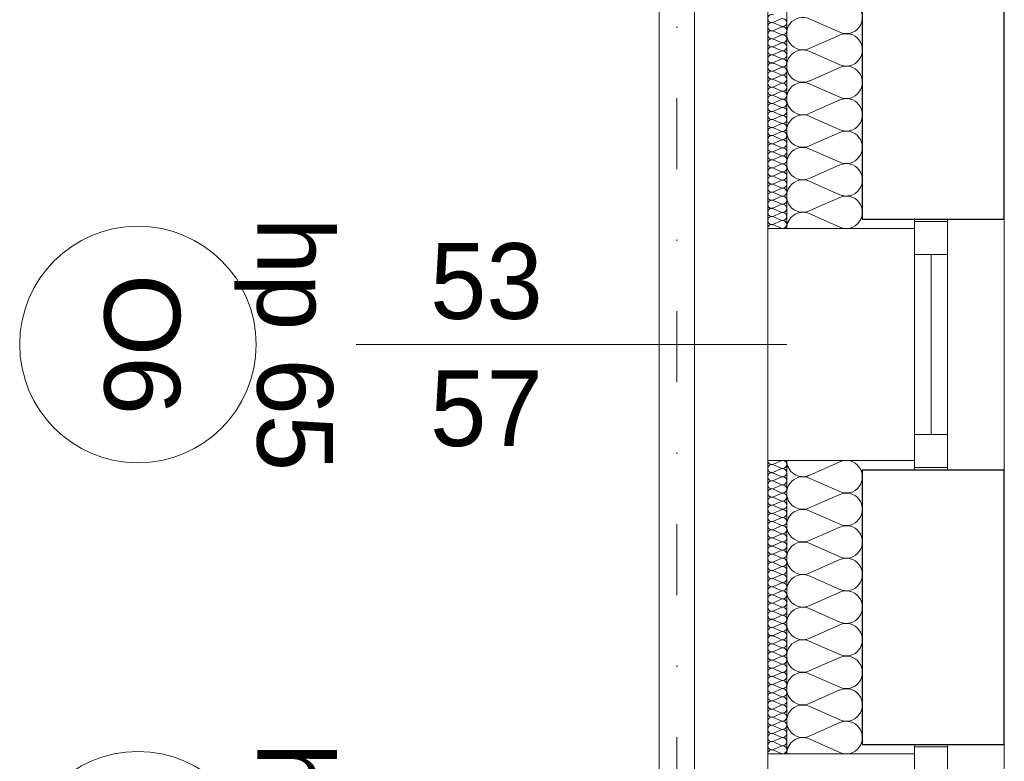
# Model space of a CAD drawing. Extents: x -440864 to -355682, y 13652 to 155872.
# Tile 169 of 179: x -432067 to -429985, y 145189 to 146756. Entities that reach past the tile are written whole.
import ezdxf

# ---------------------------------------------------------------- set-up
doc = ezdxf.new("R2010")
doc.units = 0
doc.header["$MEASUREMENT"] = 0
doc.linetypes.add('Dot & Dashed', pattern=[450, 150, -150, 0, -150])
doc.linetypes.add('Przerywana', pattern=[320, 160, -160])
for name, color, linetype in [('#podkład', 252, 'Continuous'), ('Arch ocieplenie', 252, 'Continuous'), ('Inwent Izolacje', 252, 'Continuous')]:
    doc.layers.add(name, color=color, linetype=linetype)
for name, color, linetype, lineweight in [('Arch ocieplenie_Nr_Pióra__9', 252, 'Continuous', 13), ('Arch opisy okien_Nr_Pióra__9', 252, 'Continuous', 13), ('Arch opisy_Nr_Pióra__9', 252, 'Continuous', 13), ('Arch wykończenie_Nr_Pióra__3', 252, 'Continuous', 18), ('INWENT DACH_Nr_Pióra__21', 252, 'Continuous', 9), ('Inwent Izolacje_Nr_Pióra__2', 252, 'Continuous', 13), ('INWENT KONST. DREWNIANA_Nr_Pióra__2', 252, 'Continuous', 13), ('INWENT KONST. DREWNIANA_Nr_Pióra__21', 252, 'Continuous', 9), ('INWENT. OKNA_Nr_Pióra__21', 252, 'Continuous', 9), ('INWENT. OKNA_Nr_Pióra__5', 252, 'Continuous', 13), ('INWENT.ŚCIANY_Nr_Pióra__1', 252, 'Continuous', 25), ('INWENT.ŚCIANY_Nr_Pióra__2', 252, 'Continuous', 13), ('INWENT.ŚCIANY_Nr_Pióra__21', 252, 'Continuous', 9), ('INWENT.ŚCIANY_Nr_Pióra__3', 252, 'Continuous', 18)]:
    doc.layers.add(name, color=color, linetype=linetype, lineweight=lineweight)
doc.styles.add('GENERATED_STYLE_10', font='arial.ttf')
doc.styles.add('GENERATED_STYLE_5', font='txt')

# ---------------------------------------------------------------- blocks, each defined once
blk = doc.blocks.new('Izolacja cieplna 14_246', base_point=(-430484.9, 140282.6))
at = {"layer": 'Arch ocieplenie_Nr_Pióra__9', "linetype": 'Continuous'}
for p, q in [((-430456.9, 137705.5), (-430473, 137698.4)), ((-430473, 137697), (-430456.9, 137689.9)), ((-430456.9, 137688.4), (-430473, 137681.3)), ((-430473, 137679.9), (-430456.9, 137672.8)), ((-430456.9, 137671.4), (-430473, 137664.3)), ((-430473, 137662.8), (-430456.9, 137655.7)), ((-430456.9, 137654.3), (-430473, 137647.2)), ((-430473, 137645.8), (-430456.9, 137638.7)), ((-430456.9, 137637.2), (-430473, 137630.1)), ((-430473, 137628.7), (-430456.9, 137621.6)), ((-430456.9, 137620.2), (-430473, 137613.1)), ((-430473, 137611.7), (-430456.9, 137604.6)), ((-430456.9, 137603.1), (-430473, 137596)), ((-430473, 137594.6), (-430456.9, 137587.5)), ((-430456.9, 137586.1), (-430473, 137579)), ((-430473, 137577.5), (-430456.9, 137570.4)), ((-430456.9, 137569), (-430473, 137561.9)), ((-430473, 137560.5), (-430456.9, 137553.4)), ((-430456.9, 137551.9), (-430473, 137544.8)), ((-430473, 137543.4), (-430456.9, 137536.3)), ((-430456.9, 137534.9), (-430473, 137527.8)), ((-430473, 137526.3), (-430456.9, 137519.2)), ((-430456.9, 137517.8), (-430473, 137510.7)), ((-430473, 137509.3), (-430456.9, 137502.2)), ((-430456.9, 137500.7), (-430473, 137493.6)), ((-430473, 137492.2), (-430456.9, 137485.1)), ((-430456.9, 137483.7), (-430473, 137476.6)), ((-430473, 137475.2), (-430456.9, 137468.1)), ((-430456.9, 137466.6), (-430473, 137459.5)), ((-430473, 137458.1), (-430456.9, 137451)), ((-430456.9, 137449.6), (-430473, 137442.5)), ((-430473, 137441), (-430456.9, 137433.9)), ((-430456.9, 137432.5), (-430473, 137425.4)), ((-430473, 137424), (-430456.9, 137416.9)), ((-430456.9, 137415.4), (-430473, 137408.3)), ((-430473, 137406.9), (-430456.9, 137399.8)), ((-430456.9, 137398.4), (-430473, 137391.3)), ((-430473, 137389.8), (-430456.9, 137382.7)), ((-430456.9, 137381.3), (-430473, 137374.2)), ((-430473, 137372.8), (-430456.9, 137365.7)), ((-430456.9, 137364.2), (-430473, 137357.2)), ((-430473, 137355.7), (-430456.9, 137348.6)), ((-430456.9, 137347.2), (-430473, 137340.1)), ((-430473, 137338.7), (-430456.9, 137331.6)), ((-430456.9, 137330.1), (-430473, 137323)), ((-430473, 137321.6), (-430456.9, 137314.5)), ((-430456.9, 137313.1), (-430473, 137306)), ((-430473, 137304.5), (-430456.9, 137297.4)), ((-430456.9, 137296), (-430473, 137288.9)), ((-430473, 137287.5), (-430456.9, 137280.4)), ((-430456.9, 137278.9), (-430473, 137271.8)), ((-430473, 137270.4), (-430456.9, 137263.3))]:
    blk.add_line(p, q, dxfattribs=at)
for centre, start_param, end_param in [((-430476.4, 137706.2), 2.7288, 6.695979), ((-430476.4, 137689.1), 2.7288, 6.695979), ((-430453.5, 137697.7), 5.870392, 9.837571), ((-430476.4, 137672.1), 2.7288, 6.695979), ((-430453.5, 137680.6), 5.870392, 9.837571), ((-430476.4, 137655), 2.7288, 6.695979), ((-430453.5, 137663.6), 5.870392, 9.837571), ((-430453.5, 137646.5), 5.870392, 9.837571), ((-430476.4, 137638), 2.7288, 6.695979), ((-430453.5, 137629.4), 5.870392, 9.837571), ((-430476.4, 137620.9), 2.7288, 6.695979), ((-430476.4, 137603.8), 2.7288, 6.695979), ((-430453.5, 137612.4), 5.870392, 9.837571), ((-430476.4, 137586.8), 2.7288, 6.695979), ((-430453.5, 137595.3), 5.870392, 9.837571), ((-430476.4, 137569.7), 2.7288, 6.695979), ((-430453.5, 137578.2), 5.870392, 9.837571), ((-430453.5, 137561.2), 5.870392, 9.837571), ((-430476.4, 137552.6), 2.7288, 6.695979), ((-430453.5, 137544.1), 5.870392, 9.837571), ((-430476.4, 137535.6), 2.7288, 6.695979), ((-430453.5, 137527.1), 5.870392, 9.837571), ((-430476.4, 137518.5), 2.7288, 6.695979), ((-430476.4, 137501.5), 2.7288, 6.695979), ((-430453.5, 137510), 5.870392, 9.837571), ((-430476.4, 137484.4), 2.7288, 6.695979), ((-430453.5, 137492.9), 5.870392, 9.837571), ((-430476.4, 137467.3), 2.7288, 6.695979), ((-430453.5, 137475.9), 5.870392, 9.837571), ((-430453.5, 137458.8), 5.870392, 9.837571), ((-430476.4, 137450.3), 2.7288, 6.695979), ((-430453.5, 137441.7), 5.870392, 9.837571), ((-430476.4, 137433.2), 2.7288, 6.695979), ((-430476.4, 137416.2), 2.7288, 6.695979), ((-430453.5, 137424.7), 5.870392, 9.837571), ((-430476.4, 137399.1), 2.7288, 6.695979), ((-430453.5, 137407.6), 5.870392, 9.837571), ((-430476.4, 137382), 2.7288, 6.695979), ((-430453.5, 137390.6), 5.870392, 9.837571), ((-430453.5, 137373.5), 5.870392, 9.837571), ((-430476.4, 137365), 2.7288, 6.695979), ((-430453.5, 137356.4), 5.870392, 9.837571), ((-430476.4, 137347.9), 2.7288, 6.695979), ((-430453.5, 137339.4), 5.870392, 9.837571), ((-430476.4, 137330.8), 2.7288, 6.695979), ((-430476.4, 137313.8), 2.7288, 6.695979), ((-430453.5, 137322.3), 5.870392, 9.837571), ((-430476.4, 137296.7), 2.7288, 6.695979), ((-430453.5, 137305.2), 5.870392, 9.837571), ((-430476.4, 137279.7), 2.7288, 6.695979), ((-430453.5, 137288.2), 5.870392, 9.837571), ((-430453.5, 137271.1), 5.870392, 9.837571), ((-430476.4, 137262.6), 2.7288, 4.712389)]:
    blk.add_ellipse(centre, major_axis=(0, -8.53), ratio=0.997193, start_param=start_param, end_param=end_param, dxfattribs=at)
blk = doc.blocks.new('Izolacja cieplna 14_247', base_point=(-430484.9, 136772.6))
at = {"layer": 'Arch ocieplenie_Nr_Pióra__9', "linetype": 'Continuous'}
for p, q in [((-430456.9, 136771.9), (-430473, 136764.7)), ((-430473, 136763.3), (-430456.9, 136756.1)), ((-430456.9, 136754.6), (-430473, 136747.5)), ((-430473, 136746), (-430456.9, 136738.9)), ((-430456.9, 136737.4), (-430473, 136730.3)), ((-430473, 136728.8), (-430456.9, 136721.6)), ((-430456.9, 136720.2), (-430473, 136713)), ((-430473, 136711.6), (-430456.9, 136704.4)), ((-430456.9, 136703), (-430473, 136695.8)), ((-430473, 136694.4), (-430456.9, 136687.2)), ((-430456.9, 136685.8), (-430473, 136678.6)), ((-430473, 136677.1), (-430456.9, 136670)), ((-430456.9, 136668.5), (-430473, 136661.4)), ((-430473, 136659.9), (-430456.9, 136652.8)), ((-430456.9, 136651.3), (-430473, 136644.1)), ((-430473, 136642.7), (-430456.9, 136635.5)), ((-430456.9, 136634.1), (-430473, 136626.9)), ((-430473, 136625.5), (-430456.9, 136618.3)), ((-430456.9, 136616.9), (-430473, 136609.7)), ((-430473, 136608.3), (-430456.9, 136601.1)), ((-430456.9, 136599.6), (-430473, 136592.5)), ((-430473, 136591), (-430456.9, 136583.9)), ((-430456.9, 136582.4), (-430473, 136575.3)), ((-430473, 136573.8), (-430456.9, 136566.6)), ((-430456.9, 136565.2), (-430473, 136558)), ((-430473, 136556.6), (-430456.9, 136549.4)), ((-430456.9, 136548), (-430473, 136540.8)), ((-430473, 136539.4), (-430456.9, 136532.2)), ((-430456.9, 136530.8), (-430473, 136523.6)), ((-430473, 136522.1), (-430456.9, 136515)), ((-430456.9, 136513.5), (-430473, 136506.4)), ((-430473, 136504.9), (-430456.9, 136497.8)), ((-430456.9, 136496.3), (-430473, 136489.1)), ((-430473, 136487.7), (-430456.9, 136480.5)), ((-430456.9, 136479.1), (-430473, 136471.9)), ((-430473, 136470.5), (-430456.9, 136463.3)), ((-430456.9, 136461.9), (-430473, 136454.7)), ((-430473, 136453.3), (-430456.9, 136446.1)), ((-430456.9, 136444.6), (-430473, 136437.5)), ((-430473, 136436), (-430456.9, 136428.9)), ((-430456.9, 136427.4), (-430473, 136420.3)), ((-430473, 136418.8), (-430456.9, 136411.6)), ((-430456.9, 136410.2), (-430473, 136403)), ((-430473, 136401.6), (-430456.9, 136394.4)), ((-430456.9, 136393), (-430473, 136385.8)), ((-430473, 136384.4), (-430456.9, 136377.2)), ((-430456.9, 136375.8), (-430473, 136368.6)), ((-430473, 136367.1), (-430456.9, 136360)), ((-430456.9, 136358.5), (-430473, 136351.4)), ((-430473, 136349.9), (-430456.9, 136342.8)), ((-430456.9, 136341.3), (-430473, 136334.1)), ((-430473, 136332.7), (-430456.9, 136325.5)), ((-430456.9, 136324.1), (-430473, 136316.9)), ((-430473, 136315.5), (-430456.9, 136308.3)), ((-430456.9, 136306.9), (-430473, 136299.7)), ((-430473, 136298.3), (-430456.9, 136291.1)), ((-430456.9, 136289.6), (-430473, 136282.5)), ((-430473, 136281), (-430456.9, 136273.9)), ((-430456.9, 136272.4), (-430473, 136265.3)), ((-430473, 136263.8), (-430456.9, 136256.6)), ((-430456.9, 136255.2), (-430473, 136248)), ((-430473, 136246.6), (-430456.9, 136239.4)), ((-430456.9, 136238), (-430473, 136230.8)), ((-430473, 136229.4), (-430456.9, 136222.2)), ((-430456.9, 136220.8), (-430473, 136213.6)), ((-430473, 136212.1), (-430456.9, 136205)), ((-430456.9, 136203.5), (-430473, 136196.4)), ((-430473, 136194.9), (-430456.9, 136187.8)), ((-430456.9, 136186.3), (-430473, 136179.1)), ((-430473, 136177.7), (-430456.9, 136170.5)), ((-430456.9, 136169.1), (-430473, 136161.9)), ((-430473, 136160.5), (-430456.9, 136153.3))]:
    blk.add_line(p, q, dxfattribs=at)
for centre, start_param, end_param in [((-430476.4, 136755.4), 2.7288, 6.695979), ((-430476.4, 136772.6), 4.712389, 6.695979), ((-430453.5, 136764), 5.870392, 9.837571), ((-430476.4, 136738.1), 2.7288, 6.695979), ((-430453.5, 136746.8), 5.870392, 9.837571), ((-430453.5, 136729.5), 5.870392, 9.837571), ((-430476.4, 136720.9), 2.7288, 6.695979), ((-430453.5, 136712.3), 5.870392, 9.837571), ((-430476.4, 136703.7), 2.7288, 6.695979), ((-430476.4, 136686.5), 2.7288, 6.695979), ((-430453.5, 136695.1), 5.870392, 9.837571), ((-430476.4, 136669.3), 2.7288, 6.695979), ((-430453.5, 136677.9), 5.870392, 9.837571), ((-430476.4, 136652), 2.7288, 6.695979), ((-430453.5, 136660.6), 5.870392, 9.837571), ((-430476.4, 136634.8), 2.7288, 6.695979), ((-430453.5, 136643.4), 5.870392, 9.837571), ((-430453.5, 136626.2), 5.870392, 9.837571), ((-430476.4, 136617.6), 2.7288, 6.695979), ((-430453.5, 136609), 5.870392, 9.837571), ((-430476.4, 136600.4), 2.7288, 6.695979), ((-430476.4, 136583.1), 2.7288, 6.695979), ((-430453.5, 136591.8), 5.870392, 9.837571), ((-430476.4, 136565.9), 2.7288, 6.695979), ((-430453.5, 136574.5), 5.870392, 9.837571), ((-430476.4, 136548.7), 2.7288, 6.695979), ((-430453.5, 136557.3), 5.870392, 9.837571), ((-430476.4, 136531.5), 2.7288, 6.695979), ((-430453.5, 136540.1), 5.870392, 9.837571), ((-430453.5, 136522.9), 5.870392, 9.837571), ((-430476.4, 136514.3), 2.7288, 6.695979), ((-430453.5, 136505.6), 5.870392, 9.837571), ((-430476.4, 136497), 2.7288, 6.695979), ((-430476.4, 136479.8), 2.7288, 6.695979), ((-430453.5, 136488.4), 5.870392, 9.837571), ((-430476.4, 136462.6), 2.7288, 6.695979), ((-430453.5, 136471.2), 5.870392, 9.837571), ((-430476.4, 136445.4), 2.7288, 6.695979), ((-430453.5, 136454), 5.870392, 9.837571), ((-430453.5, 136436.8), 5.870392, 9.837571), ((-430476.4, 136428.1), 2.7288, 6.695979), ((-430453.5, 136419.5), 5.870392, 9.837571), ((-430476.4, 136410.9), 2.7288, 6.695979), ((-430453.5, 136402.3), 5.870392, 9.837571), ((-430476.4, 136393.7), 2.7288, 6.695979), ((-430476.4, 136376.5), 2.7288, 6.695979), ((-430453.5, 136385.1), 5.870392, 9.837571), ((-430476.4, 136359.3), 2.7288, 6.695979), ((-430453.5, 136367.9), 5.870392, 9.837571), ((-430476.4, 136342), 2.7288, 6.695979), ((-430453.5, 136350.6), 5.870392, 9.837571), ((-430453.5, 136333.4), 5.870392, 9.837571), ((-430476.4, 136324.8), 2.7288, 6.695979), ((-430453.5, 136316.2), 5.870392, 9.837571), ((-430476.4, 136307.6), 2.7288, 6.695979), ((-430453.5, 136299), 5.870392, 9.837571), ((-430476.4, 136290.4), 2.7288, 6.695979), ((-430476.4, 136273.1), 2.7288, 6.695979), ((-430453.5, 136281.8), 5.870392, 9.837571), ((-430476.4, 136255.9), 2.7288, 6.695979), ((-430453.5, 136264.5), 5.870392, 9.837571), ((-430476.4, 136238.7), 2.7288, 6.695979), ((-430453.5, 136247.3), 5.870392, 9.837571), ((-430453.5, 136230.1), 5.870392, 9.837571), ((-430476.4, 136221.5), 2.7288, 6.695979), ((-430453.5, 136212.9), 5.870392, 9.837571), ((-430476.4, 136204.3), 2.7288, 6.695979), ((-430476.4, 136187), 2.7288, 6.695979), ((-430453.5, 136195.6), 5.870392, 9.837571), ((-430476.4, 136169.8), 2.7288, 6.695979), ((-430453.5, 136178.4), 5.870392, 9.837571), ((-430476.4, 136152.6), 2.7288, 4.712389), ((-430453.5, 136161.2), 5.870392, 9.837571)]:
    blk.add_ellipse(centre, major_axis=(0, -8.61), ratio=0.987924, start_param=start_param, end_param=end_param, dxfattribs=at)
blk = doc.blocks.new('Izolacja cieplna 14_368', base_point=(-430444.9, 136152.6))
at = {"layer": 'Inwent Izolacje_Nr_Pióra__2', "linetype": 'Continuous'}
for p, q in [((-430397.3, 136741), (-430332.6, 136769.7)), ((-430332.6, 136706.6), (-430397.3, 136735.3)), ((-430397.3, 136672.2), (-430332.6, 136700.8)), ((-430332.6, 136637.7), (-430397.3, 136666.4)), ((-430397.3, 136603.3), (-430332.6, 136631.9)), ((-430332.6, 136568.8), (-430397.3, 136597.5)), ((-430397.3, 136534.4), (-430332.6, 136563)), ((-430332.6, 136499.9), (-430397.3, 136528.6)), ((-430397.3, 136465.5), (-430332.6, 136494.1)), ((-430332.6, 136431), (-430397.3, 136459.7)), ((-430397.3, 136396.6), (-430332.6, 136425.3)), ((-430332.6, 136362.2), (-430397.3, 136390.8)), ((-430397.3, 136327.7), (-430332.6, 136356.4)), ((-430332.6, 136293.3), (-430397.3, 136321.9)), ((-430397.3, 136258.8), (-430332.6, 136287.5)), ((-430332.6, 136224.4), (-430397.3, 136253)), ((-430397.3, 136189.9), (-430332.6, 136218.6)), ((-430332.6, 136155.5), (-430397.3, 136184.1))]:
    blk.add_line(p, q, dxfattribs=at)
for centre, start_param, end_param in [((-430410.9, 136772.6), 1.570796, 3.554385), ((-430319, 136738.1), 2.728799, 6.695979), ((-430410.9, 136703.7), 5.870392, 9.837571), ((-430319, 136669.3), 2.728799, 6.695979), ((-430410.9, 136634.8), 5.870392, 9.837571), ((-430319, 136600.4), 2.728799, 6.695979), ((-430410.9, 136565.9), 5.870392, 9.837571), ((-430319, 136531.5), 2.728799, 6.695979), ((-430410.9, 136497), 5.870392, 9.837571), ((-430319, 136462.6), 2.728799, 6.695979), ((-430410.9, 136428.1), 5.870392, 9.837571), ((-430319, 136393.7), 2.728799, 6.695979), ((-430410.9, 136359.3), 5.870392, 9.837571), ((-430319, 136324.8), 2.728799, 6.695979), ((-430410.9, 136290.4), 5.870392, 9.837571), ((-430319, 136255.9), 2.728799, 6.695979), ((-430410.9, 136221.5), 5.870392, 9.837571), ((-430319, 136187), 2.728799, 6.695979), ((-430410.9, 136152.6), 5.870392, 7.853982)]:
    blk.add_ellipse(centre, major_axis=(0, 34.4), ratio=0.98793, start_param=start_param, end_param=end_param, dxfattribs=at)
blk = doc.blocks.new('Izolacja cieplna 14_369', base_point=(-430444.9, 137262.6))
at = {"layer": 'Inwent Izolacje_Nr_Pióra__2', "linetype": 'Continuous'}
for p, q in [((-430332.6, 137677.3), (-430397.3, 137705.8)), ((-430397.3, 137643), (-430332.6, 137671.5)), ((-430332.6, 137608.7), (-430397.3, 137637.2)), ((-430397.3, 137574.3), (-430332.6, 137602.9)), ((-430332.6, 137540), (-430397.3, 137568.6)), ((-430397.3, 137505.7), (-430332.6, 137534.3)), ((-430332.6, 137471.4), (-430397.3, 137499.9)), ((-430397.3, 137437.1), (-430332.6, 137465.6)), ((-430332.6, 137402.7), (-430397.3, 137431.3)), ((-430397.3, 137368.4), (-430332.6, 137397)), ((-430332.6, 137334.1), (-430397.3, 137362.7)), ((-430397.3, 137299.8), (-430332.6, 137328.3)), ((-430332.6, 137265.5), (-430397.3, 137294))]:
    blk.add_line(p, q, dxfattribs=at)
for centre, start_param, end_param in [((-430319, 137708.7), 2.728799, 6.695979), ((-430410.9, 137674.4), 5.870392, 9.837571), ((-430319, 137640.1), 2.728799, 6.695979), ((-430410.9, 137605.8), 5.870392, 9.837571), ((-430319, 137571.5), 2.728799, 6.695979), ((-430410.9, 137537.1), 5.870392, 9.837571), ((-430319, 137502.8), 2.728799, 6.695979), ((-430410.9, 137468.5), 5.870392, 9.837571), ((-430319, 137434.2), 2.728799, 6.695979), ((-430410.9, 137399.9), 5.870392, 9.837571), ((-430319, 137365.5), 2.728799, 6.695979), ((-430410.9, 137331.2), 5.870392, 9.837571), ((-430319, 137296.9), 2.728799, 6.695979), ((-430410.9, 137262.6), 5.870392, 7.853982)]:
    blk.add_ellipse(centre, major_axis=(0, 34.3), ratio=0.991564, start_param=start_param, end_param=end_param, dxfattribs=at)
blk = doc.blocks.new('poddasze nieuż.')
at = {"layer": 'Arch opisy_Nr_Pióra__9', "color": 252, "linetype": 'Continuous'}
for centre in [(-431816.5, 115069.3), (-431816.5, 113959.3)]:
    blk.add_circle(centre, 250, dxfattribs=at)
at = {"layer": 'Arch wykończenie_Nr_Pióra__3', "color": 252, "linetype": 'Continuous'}
blk.add_line((-430484.9, 115314.3), (-430484.9, 118334.3), dxfattribs=at)
at = {"layer": 'INWENT DACH_Nr_Pióra__21', "color": 252, "linetype": 'Przerywana'}
blk.add_line((-430714.9, 118334.3), (-430714.9, 110104.3), dxfattribs=at)
at = {"layer": 'INWENT KONST. DREWNIANA_Nr_Pióra__2', "color": 252, "linetype": 'Continuous'}
for p, q in [((-430714.9, 110004.3), (-430714.9, 115904.3)), ((-430639.9, 110004.3), (-430639.9, 115904.3))]:
    blk.add_line(p, q, dxfattribs=at)
at = {"layer": 'INWENT KONST. DREWNIANA_Nr_Pióra__21', "color": 252, "linetype": 'Dot & Dashed'}
blk.add_line((-430677.4, 105537.4), (-430677.4, 115904.3), dxfattribs=at)
at = {"layer": 'INWENT. OKNA_Nr_Pióra__5', "color": 252, "linetype": 'Continuous'}
for p, q in [((-430174.9, 115334.3), (-430174.9, 114804.3)), ((-430104.9, 115329.3), (-430174.9, 115329.3)), ((-430104.9, 115334.3), (-430104.9, 114804.3)), ((-430104.9, 115259.3), (-430174.9, 115259.3)), ((-430139.9, 115259.3), (-430139.9, 114879.3)), ((-430444.9, 115069.3), (-431354.9, 115069.3)), ((-430104.9, 114879.3), (-430174.9, 114879.3)), ((-430104.9, 114809.3), (-430174.9, 114809.3)), ((-430174.9, 114224.3), (-430174.9, 113694.3)), ((-430104.9, 114219.3), (-430174.9, 114219.3)), ((-430104.9, 114224.3), (-430104.9, 113694.3))]:
    blk.add_line(p, q, dxfattribs=at)
at = {"layer": 'INWENT.ŚCIANY_Nr_Pióra__1', "color": 252, "linetype": 'Continuous'}
for p, q in [((-430284.9, 115334.3), (-430284.9, 118334.3)), ((-429984.9, 115334.3), (-429984.9, 118334.3)), ((-430284.9, 115334.3), (-429984.9, 115334.3)), ((-430284.9, 114804.3), (-429984.9, 114804.3)), ((-430284.9, 114224.3), (-430284.9, 114804.3)), ((-429984.9, 114224.3), (-429984.9, 114804.3)), ((-430284.9, 114224.3), (-429984.9, 114224.3))]:
    blk.add_line(p, q, dxfattribs=at)
at = {"layer": 'INWENT.ŚCIANY_Nr_Pióra__2', "color": 252, "linetype": 'Continuous'}
for p, q in [((-430444.9, 115314.3), (-430444.9, 118334.3)), ((-430444.9, 114204.3), (-430444.9, 114824.3))]:
    blk.add_line(p, q, dxfattribs=at)
at = {"layer": 'INWENT.ŚCIANY_Nr_Pióra__21', "color": 252, "linetype": 'Continuous'}
for p, q in [((-429984.9, 114804.3), (-429984.9, 115334.3)), ((-430484.9, 114824.3), (-430484.9, 115314.3)), ((-429984.9, 113694.3), (-429984.9, 114224.3)), ((-430484.9, 113714.3), (-430484.9, 114204.3))]:
    blk.add_line(p, q, dxfattribs=at)
at = {"layer": 'INWENT.ŚCIANY_Nr_Pióra__3', "color": 252, "linetype": 'Continuous'}
for p, q in [((-430484.9, 115314.3), (-430174.9, 115314.3)), ((-430484.9, 114824.3), (-430174.9, 114824.3)), ((-430484.9, 114824.3), (-430484.9, 114204.3)), ((-430484.9, 114204.3), (-430174.9, 114204.3))]:
    blk.add_line(p, q, dxfattribs=at)
at = {"layer": 'Arch ocieplenie', "color": 252, "linetype": 'Continuous', "lineweight": 13}
for name, p in [('Izolacja cieplna 14_246', (-430484.9, 118334.3)), ('Izolacja cieplna 14_247', (-430484.9, 114824.3))]:
    blk.add_blockref(name, p, dxfattribs=at)
at = {"layer": 'Inwent Izolacje', "color": 252, "linetype": 'Continuous', "lineweight": 13}
for name, p in [('Izolacja cieplna 14_369', (-430444.9, 115314.3)), ('Izolacja cieplna 14_368', (-430444.9, 114204.3))]:
    blk.add_blockref(name, p, dxfattribs=at)
at = {"layer": 'Arch opisy okien_Nr_Pióra__9', "color": 252, "linetype": 'Continuous', "insert": (-431727.4, 115069.3), "char_height": 160, "attachment_point": 2, "rotation": 270, "style": 'GENERATED_STYLE_10'}
blk.add_mtext('{O6}', dxfattribs=at)
at = {"layer": 'INWENT. OKNA_Nr_Pióra__21', "color": 252, "linetype": 'Continuous', "char_height": 160, "attachment_point": 2, "rotation": 270, "style": 'GENERATED_STYLE_5'}
for insert in [(-431404.3, 115069.3), (-431404.3, 113959.3)]:
    blk.add_mtext('{hp 65}', dxfattribs=dict(at, insert=insert))
at = {"layer": 'INWENT. OKNA_Nr_Pióra__21', "color": 252, "linetype": 'Continuous', "insert": (-431079.9, 115283.4), "char_height": 160, "width": 709.227, "attachment_point": 2, "line_spacing_factor": 1.007581, "style": 'GENERATED_STYLE_5'}
blk.add_mtext('{53\\P57}', dxfattribs=at)

msp = doc.modelspace()

# ---------------------------------------------------------------- block references
at = {"layer": '#podkład', "color": 3, "lineweight": 50}
msp.add_blockref('poddasze nieuż.', (0, 31000), dxfattribs=at)

doc.saveas('drawing.dxf')
